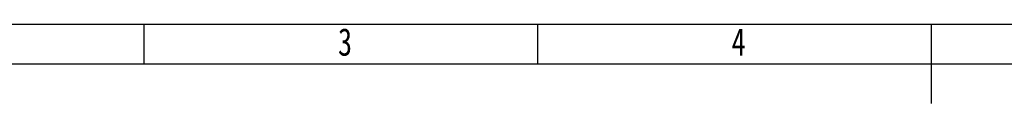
# Model space of a CAD drawing. Header units: millimetres. Extents: x 0 to 420, y 0 to 297.
# Tile 5 of 6: x 104 to 229, y 287 to 297. Entities that reach past the tile are written whole.
import ezdxf

# ---------------------------------------------------------------- set-up
doc = ezdxf.new("R2010")
doc.units = ezdxf.units.MM
for name, color, linetype in [('10', 7, 'Continuous'), ('5', 7, 'Continuous'), ('9', 7, 'Continuous')]:
    doc.layers.add(name, color=color, linetype=linetype)
doc.styles.add('SLDTEXTSTYLE1', font='hyswlongfangsong.ttf')

msp = doc.modelspace()

# ---------------------------------------------------------------- linework, layer by layer
at = {"layer": '5'}
for p, q in [((120, 297), (120, 292)), ((170, 297), (170, 292))]:
    msp.add_line(p, q, dxfattribs=at)
at = {"layer": '5', "lineweight": 25}
msp.add_line((220, 297), (220, 287), dxfattribs=at)
at = {"layer": '5', "color": 7, "lineweight": 25}
msp.add_line((415, 292), (25, 292), dxfattribs=at)
at = {"layer": '9', "color": 7}
msp.add_line((420, 297), (0, 297), dxfattribs=at)

# ---------------------------------------------------------------- texts
at = {"layer": '10', "char_height": 3.5, "attachment_point": 2, "style": 'SLDTEXTSTYLE1'}
for s, insert in [('3', (145.544, 296.552)), ('4', (195.544, 296.552))]:
    msp.add_mtext(s, dxfattribs=dict(at, insert=insert))

doc.saveas('drawing.dxf')
